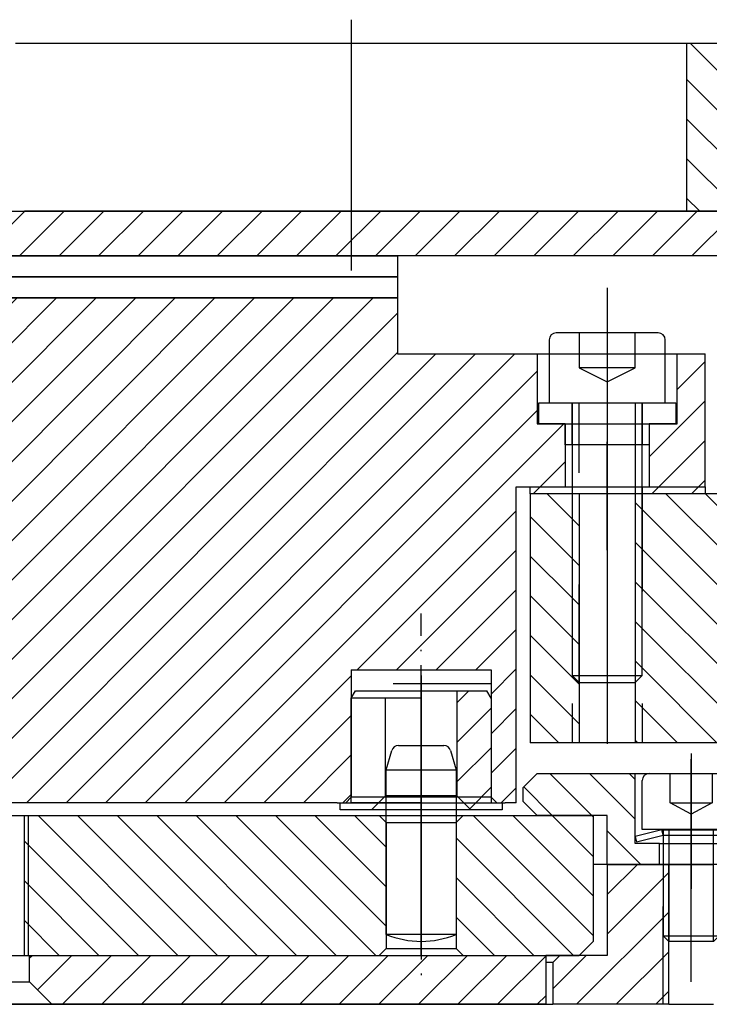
# Model space of a CAD drawing. Extents: x -1763 to 4575, y -3429 to 1051.
# Tile 10 of 80: x 83 to 132, y -2510 to -2440. Entities that reach past the tile are written whole.
import ezdxf

# ---------------------------------------------------------------- set-up
doc = ezdxf.new("R2010")
doc.units = 0
doc.linetypes.add('DASHED', pattern=[15, 7, -8])
doc.linetypes.add('DOT_CENTER', pattern=[14, 12, -1, 0, -1])
doc.layers.add('1', color=7, linetype='CONTINUOUS')
pattern_1 = [(45, (0, 0), (-1.414213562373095, 1.4142135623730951), [])]
pattern_2 = [(135, (0, 0), (-1.4142135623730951, -1.414213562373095), [])]

# ---------------------------------------------------------------- blocks, each defined once
blk = doc.blocks.new('SCREW_M4__138', base_point=(134.5000000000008, -2510.451241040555))
at = {"layer": '1', "color": 1, "linetype": 'DOT_CENTER'}
for p, q in [((131.0000000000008, -2495.250561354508), (131.0000000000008, -2492.939429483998)), ((131.0000000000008, -2506.451241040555), (131.0000000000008, -2495.250561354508))]:
    blk.add_line(p, q, dxfattribs=at)
at = {"layer": '1', "color": 7, "linetype": 'CONTINUOUS'}
for p, q in [((128.0000000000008, -2493.951241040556), (129.5000000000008, -2493.951241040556)), ((129.5000000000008, -2493.951241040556), (132.5000000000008, -2493.951241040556)), ((132.5000000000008, -2493.951241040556), (134.0000000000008, -2493.951241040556)), ((127.5000000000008, -2497.951241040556), (127.5000000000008, -2494.451241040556)), ((134.5000000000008, -2494.451241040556), (134.5000000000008, -2497.951241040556)), ((129.0000000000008, -2497.951241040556), (127.5000000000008, -2497.951241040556)), ((129.4000000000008, -2497.951241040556), (129.0000000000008, -2497.951241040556)), ((129.0000000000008, -2497.951241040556), (129.0000000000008, -2500.451241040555)), ((132.6000000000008, -2497.951241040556), (129.4000000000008, -2497.951241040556)), ((133.0000000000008, -2497.951241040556), (132.6000000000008, -2497.951241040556)), ((134.5000000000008, -2497.951241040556), (133.0000000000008, -2497.951241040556)), ((133.0000000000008, -2500.451241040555), (133.0000000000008, -2497.951241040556)), ((129.0000000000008, -2500.451241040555), (129.0000000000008, -2505.551241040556)), ((133.0000000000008, -2505.551241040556), (133.0000000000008, -2500.451241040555)), ((129.0000000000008, -2505.551241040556), (133.0000000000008, -2505.551241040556)), ((129.4000000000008, -2505.951241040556), (129.0000000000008, -2505.551241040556)), ((133.0000000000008, -2505.551241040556), (132.6000000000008, -2505.951241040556)), ((132.6000000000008, -2505.951241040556), (129.4000000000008, -2505.951241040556))]:
    blk.add_line(p, q, dxfattribs=at)
at = {"layer": '1', "color": 1, "linetype": 'DASHED'}
for p, q in [((129.5000000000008, -2496.051241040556), (129.5000000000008, -2493.951241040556)), ((132.5000000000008, -2493.951241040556), (132.5000000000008, -2496.051241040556)), ((129.5000000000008, -2496.051241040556), (132.5000000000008, -2496.051241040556)), ((131.0000000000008, -2496.851241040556), (129.5000000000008, -2496.051241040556)), ((132.5000000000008, -2496.051241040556), (131.0000000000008, -2496.851241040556)), ((129.4000000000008, -2497.951241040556), (129.4000000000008, -2500.451241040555)), ((132.6000000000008, -2500.451241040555), (132.6000000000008, -2497.951241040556)), ((129.4000000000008, -2500.451241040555), (129.4000000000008, -2505.951241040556)), ((132.6000000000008, -2505.951241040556), (132.6000000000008, -2500.451241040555))]:
    blk.add_line(p, q, dxfattribs=at)
at = {"layer": '1', "color": 7, "linetype": 'CONTINUOUS'}
for centre, start, end in [((128.0000000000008, -2494.451241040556), 90, 180), ((134.0000000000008, -2494.451241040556), 0, 90)]:
    blk.add_arc(centre, 0.5, start, end, dxfattribs=at)
blk = doc.blocks.new('SPRING_WASHER__139', base_point=(135.0000000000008, -2499.548306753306))
at = {"layer": '1', "linetype": 'CONTINUOUS'}
h = blk.add_hatch(dxfattribs=at)
h.set_pattern_fill('USER', color=3, scale=2, angle=45, pattern_type=0)
h.set_pattern_definition(pattern_1)
h.paths.add_polyline_path([(127.0000000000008, -2498.451241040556), (127.0970142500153, -2498.839298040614), (129.0000000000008, -2498.363551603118), (128.9029857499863, -2497.975494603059)])
h = blk.add_hatch(dxfattribs=at)
h.set_pattern_fill('USER', color=3, scale=2, angle=45, pattern_type=0)
h.set_pattern_definition(pattern_1)
h.paths.add_polyline_path([(133.0970142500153, -2497.975494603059), (133.0000000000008, -2498.363551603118), (134.9029857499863, -2498.839298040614), (135.0000000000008, -2498.451241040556)])
at = {"layer": '1', "color": 3, "linetype": 'DOT_CENTER'}
blk.add_line((131.0000000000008, -2499.548306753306), (131.0000000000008, -2497.137531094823), dxfattribs=at)
at = {"layer": '1', "color": 3, "linetype": 'CONTINUOUS'}
for p, q in [((128.9029857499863, -2497.975494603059), (127.0000000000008, -2498.451241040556)), ((127.0000000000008, -2498.451241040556), (127.0970142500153, -2498.839298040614)), ((127.0970142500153, -2498.839298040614), (129.0000000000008, -2498.363551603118)), ((128.9029857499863, -2497.975494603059), (131.0000000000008, -2497.975494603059)), ((129.0000000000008, -2498.363551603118), (128.9029857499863, -2497.975494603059)), ((129.0000000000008, -2498.363551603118), (131.0000000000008, -2498.363551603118)), ((131.0000000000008, -2497.975494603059), (133.0970142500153, -2497.975494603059)), ((131.0000000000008, -2498.363551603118), (133.0000000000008, -2498.363551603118)), ((133.0970142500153, -2497.975494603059), (133.0000000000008, -2498.363551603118)), ((133.0000000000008, -2498.363551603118), (134.9029857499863, -2498.839298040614)), ((135.0000000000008, -2498.451241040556), (133.0970142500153, -2497.975494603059)), ((134.9029857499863, -2498.839298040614), (135.0000000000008, -2498.451241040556))]:
    blk.add_line(p, q, dxfattribs=at)
blk = doc.blocks.new('CLAMP_PC__140', base_point=(137.0000000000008, -2502.204585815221))
at = {"layer": '1', "linetype": 'CONTINUOUS'}
h = blk.add_hatch(dxfattribs=at)
h.set_pattern_fill('USER', color=1, scale=2, angle=135, pattern_type=0)
h.set_pattern_definition(pattern_2)
h.paths.add_polyline_path([(120.000000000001, -2493.951241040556), (119.0000000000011, -2494.951241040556), (119.0000000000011, -2495.951241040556), (120.0000000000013, -2496.951241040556), (125.0000000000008, -2496.951241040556), (125.0000000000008, -2500.451241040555), (128.7500000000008, -2500.451241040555), (128.7500000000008, -2498.951241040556), (127.0000000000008, -2498.951241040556), (127.0000000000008, -2493.951241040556)])
h = blk.add_hatch(dxfattribs=at)
h.set_pattern_fill('USER', color=1, scale=2, angle=135, pattern_type=0)
h.set_pattern_definition(pattern_2)
h.paths.add_polyline_path([(135.0000000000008, -2493.951241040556), (135.0000000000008, -2498.951241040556), (133.2500000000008, -2498.951241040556), (133.2500000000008, -2500.451241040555), (137.0000000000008, -2500.451241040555), (137.0000000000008, -2493.951241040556)])
at = {"layer": '1', "color": 1, "linetype": 'DOT_CENTER'}
blk.add_line((131.0000000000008, -2492.534545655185), (131.0000000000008, -2502.204585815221), dxfattribs=at)
at = {"layer": '1', "color": 1, "linetype": 'CONTINUOUS'}
for p, q in [((120.000000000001, -2493.951241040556), (119.0000000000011, -2494.951241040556)), ((120.000000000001, -2493.951241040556), (127.0000000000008, -2493.951241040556)), ((127.0000000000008, -2493.951241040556), (135.0000000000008, -2493.951241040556)), ((127.0000000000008, -2498.951241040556), (127.0000000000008, -2493.951241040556)), ((135.0000000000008, -2498.951241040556), (135.0000000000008, -2493.951241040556)), ((135.0000000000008, -2493.951241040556), (137.0000000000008, -2493.951241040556)), ((137.0000000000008, -2493.951241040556), (137.0000000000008, -2500.451241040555)), ((119.0000000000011, -2495.951241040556), (119.0000000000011, -2494.951241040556)), ((119.0000000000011, -2495.951241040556), (120.0000000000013, -2496.951241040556)), ((125.0000000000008, -2496.951241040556), (120.0000000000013, -2496.951241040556)), ((125.0000000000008, -2500.451241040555), (125.0000000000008, -2496.951241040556)), ((128.7500000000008, -2498.951241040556), (127.0000000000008, -2498.951241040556)), ((128.7500000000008, -2498.951241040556), (133.2500000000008, -2498.951241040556)), ((128.7500000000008, -2500.451241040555), (128.7500000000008, -2498.951241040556)), ((135.0000000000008, -2498.951241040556), (133.2500000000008, -2498.951241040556)), ((133.2500000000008, -2498.951241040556), (133.2500000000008, -2500.451241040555)), ((128.7500000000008, -2500.451241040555), (125.0000000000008, -2500.451241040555)), ((133.2500000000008, -2500.451241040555), (128.7500000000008, -2500.451241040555)), ((137.0000000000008, -2500.451241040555), (133.2500000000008, -2500.451241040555))]:
    blk.add_line(p, q, dxfattribs=at)
at = {"layer": '1'}
for name, p in [('SCREW_M4__138', (134.5000000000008, -2510.451241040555)), ('SPRING_WASHER__139', (135.0000000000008, -2499.548306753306))]:
    blk.add_blockref(name, p, dxfattribs=at)
blk = doc.blocks.new('PCC_S__144', base_point=(-152, -2511.751241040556))
at = {"layer": '1', "linetype": 'CONTINUOUS'}
h = blk.add_hatch(dxfattribs=at)
h.set_pattern_fill('USER', color=3, scale=2, angle=45, pattern_type=0)
h.set_pattern_definition(pattern_1)
h.paths.add_polyline_path([(129.4000000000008, -2500.451241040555), (129.4000000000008, -2510.451241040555), (121.1000000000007, -2510.451241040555), (121.1000000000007, -2507.451241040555), (121.6000000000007, -2506.951241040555), (125.0000000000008, -2506.951241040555), (125.0000000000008, -2500.451241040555)])
at = {"layer": '1', "color": 3, "linetype": 'DOT_CENTER'}
blk.add_line((131.0000000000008, -2508.835890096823), (131.0000000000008, -2495.250561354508), dxfattribs=at)
at = {"layer": '1', "color": 3, "linetype": 'CONTINUOUS'}
for p, q in [((125.0000000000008, -2500.451241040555), (124.0000000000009, -2500.451241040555)), ((125.0000000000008, -2500.451241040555), (129.4000000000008, -2500.451241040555)), ((125.0000000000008, -2500.451241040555), (125.0000000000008, -2506.951241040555)), ((129.4000000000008, -2500.451241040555), (132.6000000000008, -2500.451241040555)), ((129.4000000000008, -2510.451241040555), (129.4000000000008, -2500.451241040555)), ((121.6000000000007, -2506.951241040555), (120.6000000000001, -2506.951241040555)), ((121.1000000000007, -2507.451241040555), (121.6000000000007, -2506.951241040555)), ((125.0000000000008, -2506.951241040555), (121.6000000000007, -2506.951241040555)), ((121.1000000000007, -2507.451241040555), (120.6000000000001, -2507.451241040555)), ((121.1000000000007, -2507.451241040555), (121.1000000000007, -2510.451241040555)), ((-121.1000000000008, -2510.451241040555), (121.1000000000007, -2510.451241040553)), ((129.4000000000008, -2510.451241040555), (121.1000000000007, -2510.451241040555)), ((129.4000000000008, -2510.451241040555), (132.6000000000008, -2510.451241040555))]:
    blk.add_line(p, q, dxfattribs=at)
at = {"layer": '1', "color": 3, "linetype": 'DASHED'}
blk.add_line((129.0000000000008, -2510.451241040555), (129.0000000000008, -2500.451241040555), dxfattribs=at)
at = {"layer": '1'}
blk.add_blockref('CLAMP_PC__140', (137.0000000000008, -2502.204585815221), dxfattribs=at)
blk = doc.blocks.new('INSERT_RING_TSK__146', base_point=(-152, -2518.751241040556))
at = {"layer": '1', "linetype": 'CONTINUOUS'}
h = blk.add_hatch(dxfattribs=at)
h.set_pattern_fill('USER', scale=2, angle=135, pattern_type=0)
h.set_pattern_definition(pattern_2)
h.paths.add_polyline_path([(210, -2469.751241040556), (210, -2480.851241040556), (195, -2480.851241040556), (195, -2499.751241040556), (153, -2499.751241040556), (147, -2499.751241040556), (147, -2495.751241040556), (153, -2495.751241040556), (153, -2492.751241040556), (139.5, -2492.751241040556), (139.5, -2491.751241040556), (127.5000000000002, -2491.751241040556), (127.5000000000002, -2473.951241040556), (133, -2473.951241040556), (133, -2469.751241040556)])
h = blk.add_hatch(dxfattribs=at)
h.set_pattern_fill('USER', scale=2, angle=135, pattern_type=0)
h.set_pattern_definition(pattern_2)
h.paths.add_polyline_path([(122.5000000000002, -2473.951241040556), (119.5000000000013, -2473.951241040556), (119.5000000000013, -2491.751241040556), (122.5000000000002, -2491.751241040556)])
h = blk.add_hatch(dxfattribs=at)
h.set_pattern_fill('USER', scale=2, angle=135, pattern_type=0)
h.set_pattern_definition(pattern_2)
h.paths.add_polyline_path([(123.0000000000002, -2473.951241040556), (122.5000000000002, -2473.951241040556), (122.5000000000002, -2491.751241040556), (123.0000000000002, -2491.751241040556)])
h = blk.add_hatch(dxfattribs=at)
h.set_pattern_fill('USER', scale=2, angle=135, pattern_type=0)
h.set_pattern_definition(pattern_2)
h.paths.add_polyline_path([(127.5000000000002, -2473.951241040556), (127.0000000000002, -2473.951241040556), (127.0000000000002, -2491.751241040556), (127.5000000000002, -2491.751241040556)])
at = {"layer": '1', "color": 7, "linetype": 'DOT_CENTER'}
blk.add_line((125.0000000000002, -2473.233238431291), (125.0000000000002, -2491.838055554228), dxfattribs=at)
at = {"layer": '1', "color": 7, "linetype": 'CONTINUOUS'}
for p, q in [((122.5000000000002, -2473.951241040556), (119.5000000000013, -2473.951241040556)), ((119.5000000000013, -2473.951241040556), (119.5000000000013, -2491.751241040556)), ((123.0000000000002, -2473.951241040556), (122.5000000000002, -2473.951241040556)), ((123.0000000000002, -2473.951241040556), (123.0000000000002, -2491.751241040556)), ((127.0000000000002, -2473.951241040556), (123.0000000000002, -2473.951241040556)), ((127.5000000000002, -2473.951241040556), (127.0000000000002, -2473.951241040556)), ((127.0000000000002, -2473.951241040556), (127.0000000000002, -2491.751241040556)), ((133, -2473.951241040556), (127.5000000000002, -2473.951241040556)), ((122.5000000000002, -2491.751241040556), (119.5000000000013, -2491.751241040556)), ((123.0000000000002, -2491.751241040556), (122.5000000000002, -2491.751241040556)), ((127.0000000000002, -2491.751241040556), (123.0000000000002, -2491.751241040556)), ((127.5000000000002, -2491.751241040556), (127.0000000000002, -2491.751241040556)), ((139.5, -2491.751241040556), (127.5000000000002, -2491.751241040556))]:
    blk.add_line(p, q, dxfattribs=at)
at = {"layer": '1', "color": 7, "linetype": 'DASHED'}
for p, q in [((122.5000000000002, -2473.951241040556), (122.5000000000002, -2491.751241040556)), ((127.5000000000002, -2473.951241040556), (127.5000000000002, -2491.751241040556))]:
    blk.add_line(p, q, dxfattribs=at)
blk = doc.blocks.new('TSK_APM90__175', base_point=(-260, -2520.158101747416))
at = {"layer": '1'}
for name, p in [('INSERT_RING_TSK__146', (-152, -2518.751241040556)), ('PCC_S__144', (-152, -2511.751241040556))]:
    blk.add_blockref(name, p, dxfattribs=at)
blk = doc.blocks.new('DUTBD__178', base_point=(59.04429750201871, -3293.921955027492))
at = {"layer": '1', "linetype": 'CONTINUOUS'}
h = blk.add_hatch(dxfattribs=at)
h.set_pattern_fill('USER', color=3, scale=2, angle=45, pattern_type=0)
h.set_pattern_definition(pattern_1)
h.paths.add_polyline_path([(144.78, -2453.751241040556), (144.78, -2456.951241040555), (75.02500000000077, -2456.951241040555), (75.00000000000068, -2453.751241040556)])
at = {"layer": '1', "color": 3, "linetype": 'CONTINUOUS'}
for p, q in [((75.00000000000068, -2453.751241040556), (144.78, -2453.751241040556)), ((144.78, -2456.951241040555), (75.02500000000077, -2456.951241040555))]:
    blk.add_line(p, q, dxfattribs=at)
blk = doc.blocks.new('SV_DUT_BO_STIFFENER__179', base_point=(203.8242975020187, -3290.721955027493))
at = {"layer": '1', "linetype": 'CONTINUOUS'}
h = blk.add_hatch(dxfattribs=at)
h.set_pattern_fill('USER', color=1, scale=2, angle=135, pattern_type=0)
h.set_pattern_definition(pattern_2)
h.paths.add_polyline_path([(130.6799999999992, -2441.751241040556), (135.3, -2441.751241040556), (135.3, -2453.751241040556), (130.6799999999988, -2453.751241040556)])
at = {"layer": '1', "color": 1, "linetype": 'DOT_CENTER'}
for p, q in [((106.6799999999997, -2440.067661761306), (106.6799999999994, -2441.751241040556)), ((106.6799999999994, -2441.751241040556), (106.6799999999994, -2453.751241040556)), ((106.6799999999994, -2453.751241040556), (106.6800000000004, -2457.98914633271))]:
    blk.add_line(p, q, dxfattribs=at)
at = {"layer": '1', "color": 1, "linetype": 'CONTINUOUS'}
for p, q in [((82.67999999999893, -2441.751241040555), (106.6799999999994, -2441.751241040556)), ((106.6799999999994, -2441.751241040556), (130.6799999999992, -2441.751241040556)), ((130.6799999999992, -2441.751241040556), (135.3, -2441.751241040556)), ((130.6799999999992, -2441.751241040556), (130.6799999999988, -2453.751241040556)), ((82.67999999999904, -2453.751241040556), (83.32999999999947, -2453.751241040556)), ((106.6799999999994, -2453.751241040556), (83.32999999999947, -2453.751241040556)), ((130.6799999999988, -2453.751241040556), (106.6799999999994, -2453.751241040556)), ((135.3, -2453.751241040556), (130.6799999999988, -2453.751241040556))]:
    blk.add_line(p, q, dxfattribs=at)
at = {"layer": '1'}
blk.add_blockref('DUTBD__178', (59.04429750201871, -3293.921955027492), dxfattribs=at)
blk = doc.blocks.new('ISOLATOR_SCR__180', base_point=(315.5242975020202, -3331.021955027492))
at = {"layer": '1', "linetype": 'CONTINUOUS'}
h = blk.add_hatch(dxfattribs=at)
h.set_pattern_fill('USER', color=1, scale=2, angle=45, pattern_type=0)
h.set_pattern_definition([(45, (80.35776740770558, 438.5699402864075), (-1.414213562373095, 1.4142135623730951), [])])
h.paths.add_polyline_path([(116.7000000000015, -2488.570856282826), (116.7000000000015, -2496.051241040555), (117.5000000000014, -2496.051241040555), (117.5000000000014, -2496.551241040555), (115.2500000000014, -2496.551241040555), (114.2500000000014, -2495.551241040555), (114.2500000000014, -2488.051241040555), (116.4000000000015, -2488.051241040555)])
at = {"layer": '1', "color": 1, "linetype": 'DOT_CENTER'}
for p, q in [((111.7000000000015, -2486.94774962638), (111.7000000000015, -2488.551241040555)), ((111.7000000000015, -2488.051241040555), (111.7000000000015, -2488.570856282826)), ((111.7000000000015, -2488.570856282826), (111.7000000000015, -2495.551241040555)), ((111.7000000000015, -2495.551241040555), (111.7000000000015, -2496.551241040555)), ((111.7000000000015, -2497.051241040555), (111.7000000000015, -2500.015701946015))]:
    blk.add_line(p, q, dxfattribs=at)
at = {"layer": '1', "color": 1, "linetype": 'CONTINUOUS'}
for p, q in [((106.7000000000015, -2488.570856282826), (107.0000000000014, -2488.051241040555)), ((107.0000000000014, -2488.051241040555), (109.1500000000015, -2488.051241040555)), ((109.1500000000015, -2488.051241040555), (111.7000000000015, -2488.051241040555)), ((111.7000000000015, -2488.570856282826), (111.7000000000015, -2488.051241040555)), ((111.7000000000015, -2488.051241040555), (114.2500000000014, -2488.051241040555)), ((114.2500000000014, -2488.051241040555), (114.2500000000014, -2495.551241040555)), ((114.2500000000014, -2488.051241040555), (116.4000000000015, -2488.051241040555)), ((116.7000000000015, -2488.570856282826), (116.4000000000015, -2488.051241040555)), ((111.7000000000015, -2488.570856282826), (106.7000000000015, -2488.570856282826)), ((106.7000000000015, -2496.051241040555), (106.7000000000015, -2488.570856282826)), ((111.7000000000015, -2495.551241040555), (111.7000000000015, -2488.570856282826)), ((116.7000000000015, -2488.570856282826), (116.7000000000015, -2496.051241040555)), ((114.2500000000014, -2495.551241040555), (111.7000000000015, -2495.551241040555)), ((111.7000000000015, -2496.551241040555), (111.7000000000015, -2495.551241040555)), ((115.2500000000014, -2496.551241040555), (114.2500000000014, -2495.551241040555)), ((105.9000000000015, -2496.551241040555), (105.9000000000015, -2496.051241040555)), ((105.9000000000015, -2496.051241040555), (106.7000000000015, -2496.051241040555)), ((111.7000000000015, -2496.051241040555), (106.7000000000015, -2496.051241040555)), ((116.7000000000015, -2496.051241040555), (117.5000000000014, -2496.051241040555)), ((117.5000000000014, -2496.051241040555), (117.5000000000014, -2496.551241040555)), ((108.1500000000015, -2496.551241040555), (105.9000000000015, -2496.551241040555)), ((111.7000000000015, -2496.551241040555), (108.1500000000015, -2496.551241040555)), ((115.2500000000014, -2496.551241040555), (111.7000000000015, -2496.551241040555)), ((117.5000000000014, -2496.551241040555), (115.2500000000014, -2496.551241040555))]:
    blk.add_line(p, q, dxfattribs=at)
at = {"layer": '1', "color": 1, "linetype": 'DASHED'}
for p, q in [((109.1500000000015, -2495.551241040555), (109.1500000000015, -2488.051241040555)), ((109.1500000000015, -2495.551241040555), (108.1500000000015, -2496.551241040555)), ((111.7000000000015, -2495.551241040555), (109.1500000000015, -2495.551241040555))]:
    blk.add_line(p, q, dxfattribs=at)
blk = doc.blocks.new('ISO_PLATE_POGOTOWER__184', base_point=(-137, -2481.018994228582))
at = {"layer": '1', "linetype": 'CONTINUOUS'}
h = blk.add_hatch(dxfattribs=at)
h.set_pattern_fill('USER', color=3, scale=2, angle=45, pattern_type=0)
h.set_pattern_definition(pattern_1)
h.paths.add_polyline_path([(119.5000000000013, -2473.451241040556), (122.5000000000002, -2473.451241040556), (122.5000000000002, -2473.951241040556), (119.5000000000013, -2473.951241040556)])
h = blk.add_hatch(dxfattribs=at)
h.set_pattern_fill('USER', color=3, scale=2, angle=45, pattern_type=0)
h.set_pattern_definition(pattern_1)
h.paths.add_polyline_path([(127.5000000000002, -2473.451241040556), (132, -2473.451241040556), (132, -2473.951241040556), (127.5000000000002, -2473.951241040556)])
at = {"layer": '1', "color": 3, "linetype": 'DOT_CENTER'}
blk.add_line((125.0000000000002, -2477.980839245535), (125.0000000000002, -2470.233238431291), dxfattribs=at)
at = {"layer": '1', "color": 3, "linetype": 'CONTINUOUS'}
for p, q in [((119.5000000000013, -2473.451241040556), (122.5000000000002, -2473.451241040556)), ((119.5000000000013, -2473.951241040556), (119.5000000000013, -2473.451241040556)), ((122.5000000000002, -2473.951241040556), (119.5000000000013, -2473.951241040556)), ((122.5000000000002, -2473.451241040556), (127.5000000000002, -2473.451241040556)), ((122.5000000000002, -2473.451241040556), (122.5000000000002, -2473.951241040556)), ((127.5000000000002, -2473.951241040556), (122.5000000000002, -2473.951241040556)), ((127.5000000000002, -2473.451241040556), (127.5000000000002, -2473.951241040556)), ((127.5000000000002, -2473.451241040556), (132, -2473.451241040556)), ((132, -2473.951241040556), (127.5000000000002, -2473.951241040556)), ((132, -2473.451241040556), (132, -2473.951241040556))]:
    blk.add_line(p, q, dxfattribs=at)
blk = doc.blocks.new('SV_ISOLATOR__200', base_point=(79.82429750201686, -3295.421955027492))
at = {"layer": '1', "color": 7, "linetype": 'CONTINUOUS'}
for p, q in [((75.02500000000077, -2456.951241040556), (109.9999999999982, -2456.951241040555)), ((109.9999999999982, -2456.951241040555), (110, -2458.451241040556)), ((110, -2458.451241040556), (75.02500000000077, -2458.451241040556))]:
    blk.add_line(p, q, dxfattribs=at)
blk = doc.blocks.new('ISOLATOR_SCR__201', base_point=(125.1000000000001, -2472.054732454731))
at = {"layer": '1', "color": 6, "linetype": 'DOT_CENTER'}
blk.add_line((125.0000000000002, -2465.486780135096), (125.0000000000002, -2472.054732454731), dxfattribs=at)
at = {"layer": '1', "color": 6, "linetype": 'CONTINUOUS'}
for p, q in [((120.1000000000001, -2468.951241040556), (120.1000000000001, -2467.451241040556)), ((120.1000000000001, -2467.451241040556), (122.5000000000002, -2467.451241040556)), ((122.5000000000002, -2467.451241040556), (127.5000000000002, -2467.451241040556)), ((127.5000000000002, -2467.451241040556), (129.9000000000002, -2467.451241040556)), ((129.9000000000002, -2467.451241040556), (129.9000000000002, -2468.951241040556)), ((122.0000000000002, -2468.951241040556), (120.1000000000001, -2468.951241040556)), ((122.0000000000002, -2468.951241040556), (128.0000000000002, -2468.951241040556)), ((122.0000000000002, -2470.451241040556), (122.0000000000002, -2468.951241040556)), ((128.0000000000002, -2468.951241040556), (128.0000000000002, -2470.451241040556)), ((129.9000000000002, -2468.951241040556), (128.0000000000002, -2468.951241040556)), ((122.5000000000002, -2470.451241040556), (122.0000000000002, -2470.451241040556)), ((127.5000000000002, -2470.451241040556), (122.5000000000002, -2470.451241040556)), ((128.0000000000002, -2470.451241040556), (127.5000000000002, -2470.451241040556))]:
    blk.add_line(p, q, dxfattribs=at)
at = {"layer": '1', "color": 6, "linetype": 'DASHED'}
for p, q in [((122.5000000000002, -2470.451241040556), (122.5000000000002, -2467.451241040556)), ((127.5000000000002, -2467.451241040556), (127.5000000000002, -2470.451241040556))]:
    blk.add_line(p, q, dxfattribs=at)
blk = doc.blocks.new('SCREW_M5X20__202', base_point=(125.8500000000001, -2489.422381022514))
at = {"layer": '1', "color": 42, "linetype": 'DOT_CENTER'}
for p, q in [((125.0000000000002, -2459.228002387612), (125.0000000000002, -2465.951241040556)), ((125.0000000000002, -2465.951241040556), (125.0000000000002, -2489.422381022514))]:
    blk.add_line(p, q, dxfattribs=at)
at = {"layer": '1', "color": 42, "linetype": 'CONTINUOUS'}
for p, q in [((123.0000000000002, -2462.451241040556), (121.3500000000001, -2462.451241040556)), ((127.0000000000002, -2462.451241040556), (123.0000000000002, -2462.451241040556)), ((128.6500000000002, -2462.451241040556), (127.0000000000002, -2462.451241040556)), ((120.8500000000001, -2462.951241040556), (120.8500000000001, -2467.451241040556)), ((129.1500000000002, -2467.451241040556), (129.1500000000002, -2462.951241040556)), ((120.8500000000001, -2467.451241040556), (122.5000000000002, -2467.451241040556)), ((122.5000000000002, -2467.451241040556), (122.5000000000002, -2486.951241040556)), ((122.5000000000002, -2467.451241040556), (123.0000000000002, -2467.451241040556)), ((123.0000000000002, -2467.451241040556), (127.0000000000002, -2467.451241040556)), ((127.0000000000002, -2467.451241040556), (127.5000000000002, -2467.451241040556)), ((127.5000000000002, -2486.951241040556), (127.5000000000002, -2467.451241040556)), ((127.5000000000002, -2467.451241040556), (129.1500000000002, -2467.451241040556)), ((122.5000000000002, -2486.951241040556), (123.0000000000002, -2487.451241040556)), ((122.5000000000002, -2486.951241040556), (127.5000000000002, -2486.951241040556)), ((127.0000000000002, -2487.451241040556), (127.5000000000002, -2486.951241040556)), ((123.0000000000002, -2487.451241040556), (127.0000000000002, -2487.451241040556))]:
    blk.add_line(p, q, dxfattribs=at)
at = {"layer": '1', "color": 42, "linetype": 'DASHED'}
for p, q in [((123.0000000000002, -2462.451241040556), (123.0000000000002, -2464.951241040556)), ((127.0000000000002, -2464.951241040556), (127.0000000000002, -2462.451241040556)), ((123.0000000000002, -2464.951241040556), (125.0000000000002, -2465.951241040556)), ((127.0000000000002, -2464.951241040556), (123.0000000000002, -2464.951241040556)), ((125.0000000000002, -2465.951241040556), (127.0000000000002, -2464.951241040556)), ((123.0000000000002, -2487.451241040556), (123.0000000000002, -2467.451241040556)), ((127.0000000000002, -2467.451241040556), (127.0000000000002, -2487.451241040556))]:
    blk.add_line(p, q, dxfattribs=at)
at = {"layer": '1', "color": 42, "linetype": 'CONTINUOUS'}
for centre, start, end in [((121.3500000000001, -2462.951241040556), 90, 180), ((128.6500000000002, -2462.951241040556), 0, 90)]:
    blk.add_arc(centre, 0.5, start, end, dxfattribs=at)
at = {"layer": '1'}
blk.add_blockref('ISOLATOR_SCR__201', (125.1000000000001, -2472.054732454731), dxfattribs=at)
blk = doc.blocks.new('SV_ISOLATOR__206', base_point=(79.82429750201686, -3296.921955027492))
at = {"layer": '1', "color": 42, "linetype": 'CONTINUOUS'}
for p, q in [((75.02500000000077, -2458.451241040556), (109.9999999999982, -2458.451241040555)), ((109.9999999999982, -2458.451241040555), (110, -2459.951241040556)), ((110, -2459.951241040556), (75.02500000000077, -2459.951241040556))]:
    blk.add_line(p, q, dxfattribs=at)
blk = doc.blocks.new('SV_POGOTOWER__211', base_point=(303.8242975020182, -3337.478711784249))
at = {"layer": '1', "linetype": 'CONTINUOUS'}
h = blk.add_hatch(dxfattribs=at)
h.set_pattern_fill('USER', color=4, scale=2, angle=45, pattern_type=0)
h.set_pattern_definition(pattern_1)
h.paths.add_polyline_path([(110, -2459.951241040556), (75.5, -2459.951241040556), (75, -2460.451241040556), (75, -2469.451241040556), (73.50000000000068, -2469.951241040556), (72.00000000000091, -2469.451241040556), (72.00000000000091, -2460.451241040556), (71.50000000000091, -2459.951241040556), (63.49999999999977, -2459.951241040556), (63.49999999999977, -2472.751241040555), (62.99999999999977, -2472.751241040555), (62.99999999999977, -2475.751241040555), (60.99999999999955, -2476.251241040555), (59.00000000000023, -2475.751241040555), (59.00000000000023, -2472.751241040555), (58.50000000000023, -2472.751241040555), (58.50000000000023, -2459.951241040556), (55.00000000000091, -2459.951241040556), (55.00000000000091, -2496.051241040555), (105.6999999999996, -2496.051241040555), (106.2999999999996, -2496.051241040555), (106.6999999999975, -2495.651241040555), (106.6999999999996, -2486.551241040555), (116.6999999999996, -2486.551241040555), (116.6999999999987, -2495.651241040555), (117.0999999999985, -2496.051241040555), (117.7000000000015, -2496.051241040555), (118.5000000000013, -2496.051241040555), (118.5000000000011, -2473.451241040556), (122.0000000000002, -2473.451241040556), (122.0000000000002, -2468.951241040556), (119.9984375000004, -2468.951241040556), (120.0000000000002, -2463.951241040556), (110, -2463.951241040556)])
h = blk.add_hatch(dxfattribs=at)
h.set_pattern_fill('USER', color=4, scale=2, angle=45, pattern_type=0)
h.set_pattern_definition(pattern_1)
h.paths.add_polyline_path([(130.0015625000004, -2468.951241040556), (130.0000000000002, -2463.951241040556), (132, -2463.951241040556), (132, -2473.451241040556), (128.0000000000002, -2473.451241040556), (128.0000000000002, -2468.951241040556)])
at = {"layer": '1', "color": 4, "linetype": 'CONTINUOUS'}
for p, q in [((75.5, -2459.951241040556), (110, -2459.951241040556)), ((110, -2459.951241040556), (110, -2463.951241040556)), ((110, -2463.951241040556), (120.0000000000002, -2463.951241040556)), ((120.0000000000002, -2463.951241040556), (119.9984375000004, -2468.951241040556)), ((120.0000000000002, -2463.951241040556), (130.0000000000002, -2463.951241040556)), ((130.0015625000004, -2468.951241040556), (130.0000000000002, -2463.951241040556)), ((130.0000000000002, -2463.951241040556), (132, -2463.951241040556)), ((132, -2473.451241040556), (132, -2463.951241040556)), ((119.9984375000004, -2468.951241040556), (122.0000000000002, -2468.951241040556)), ((122.0000000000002, -2468.951241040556), (128.0000000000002, -2468.951241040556)), ((122.0000000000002, -2468.951241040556), (122.0000000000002, -2473.451241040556)), ((128.0000000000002, -2468.951241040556), (130.0015625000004, -2468.951241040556)), ((128.0000000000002, -2468.951241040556), (128.0000000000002, -2473.451241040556)), ((118.5000000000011, -2473.451241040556), (122.0000000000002, -2473.451241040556)), ((118.5000000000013, -2496.051241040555), (118.5000000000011, -2473.451241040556)), ((122.0000000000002, -2473.451241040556), (128.0000000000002, -2473.451241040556)), ((128.0000000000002, -2473.451241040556), (132, -2473.451241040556)), ((106.6999999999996, -2486.551241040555), (106.6999999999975, -2495.651241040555)), ((106.6999999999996, -2486.551241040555), (116.6999999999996, -2486.551241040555)), ((116.6999999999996, -2486.551241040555), (116.6999999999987, -2495.651241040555)), ((106.2999999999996, -2496.051241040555), (106.6999999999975, -2495.651241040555)), ((116.6999999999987, -2495.651241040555), (106.6999999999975, -2495.651241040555)), ((117.0999999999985, -2496.051241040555), (116.6999999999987, -2495.651241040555)), ((105.6999999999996, -2496.051241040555), (55.00000000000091, -2496.051241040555)), ((105.6999999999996, -2496.051241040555), (106.2999999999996, -2496.051241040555)), ((106.2999999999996, -2496.051241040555), (117.0999999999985, -2496.051241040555)), ((117.0999999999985, -2496.051241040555), (117.7000000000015, -2496.051241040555)), ((118.5000000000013, -2496.051241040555), (117.7000000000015, -2496.051241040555))]:
    blk.add_line(p, q, dxfattribs=at)
at = {"layer": '1', "color": 4, "linetype": 'DOT_CENTER'}
for p, q in [((125.0000000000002, -2460.29050545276), (125.0000000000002, -2474.498052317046)), ((111.6999999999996, -2498.207002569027), (111.6999999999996, -2482.511706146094))]:
    blk.add_line(p, q, dxfattribs=at)
at = {"layer": '1', "color": 4, "linetype": 'DASHED'}
blk.add_line((116.6999999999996, -2487.551241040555), (106.6999999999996, -2487.551241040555), dxfattribs=at)
at = {"layer": '1'}
for name, p in [('SV_ISOLATOR__200', (79.82429750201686, -3295.421955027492)), ('SV_ISOLATOR__206', (79.82429750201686, -3296.921955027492)), ('SCREW_M5X20__202', (125.8500000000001, -2489.422381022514)), ('ISO_PLATE_POGOTOWER__184', (-137, -2481.018994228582)), ('ISOLATOR_SCR__180', (315.5242975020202, -3331.021955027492))]:
    blk.add_blockref(name, p, dxfattribs=at)
blk = doc.blocks.new('PIN_PC_STIFF_S__212', base_point=(289.3242975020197, -3319.869044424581))
at = {"layer": '1', "color": 5, "linetype": 'DOT_CENTER'}
blk.add_line((111.7000000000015, -2507.009999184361), (111.7000000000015, -2489.902800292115), dxfattribs=at)
at = {"layer": '1', "color": 5, "linetype": 'CONTINUOUS'}
for p, q in [((110.0760789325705, -2491.951241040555), (113.3239210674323, -2491.951241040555)), ((109.2000000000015, -2493.683291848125), (109.5956944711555, -2492.312565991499)), ((113.8043055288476, -2492.312565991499), (114.2000000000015, -2493.683291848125)), ((109.2000000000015, -2493.683291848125), (114.2000000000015, -2493.683291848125)), ((109.2000000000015, -2505.451241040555), (109.2000000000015, -2493.683291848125)), ((114.2000000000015, -2493.683291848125), (114.2000000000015, -2505.451241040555)), ((114.2000000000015, -2505.451241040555), (109.2000000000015, -2505.451241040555))]:
    blk.add_line(p, q, dxfattribs=at)
for centre, radius, start, end in [((110.0760789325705, -2492.451241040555), 0.5, 90, 163.89788624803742), ((113.3239210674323, -2492.451241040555), 0.49999999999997, 16.10211375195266, 90), ((111.7000000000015, -2499.451241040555), 6.5, -112.61986494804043, -67.38013505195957)]:
    blk.add_arc(centre, radius, start, end, dxfattribs=at)
blk = doc.blocks.new('PC_STIFF_S__213', base_point=(412.141215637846, -3662.945733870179))
at = {"layer": '1', "linetype": 'CONTINUOUS'}
h = blk.add_hatch(dxfattribs=at)
h.set_pattern_fill('USER', color=5, scale=2, angle=135, pattern_type=0)
h.set_pattern_definition(pattern_2)
h.paths.add_polyline_path([(109.2, -2497.451241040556), (108.7000000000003, -2496.951241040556), (83.29999999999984, -2496.951241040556), (83.29999999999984, -2506.951241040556), (108.7000000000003, -2506.951241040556), (109.2, -2506.451241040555)])
h = blk.add_hatch(dxfattribs=at)
h.set_pattern_fill('USER', color=5, scale=2, angle=135, pattern_type=0)
h.set_pattern_definition(pattern_2)
h.paths.add_polyline_path([(124.0000000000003, -2496.951241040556), (124.0000000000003, -2505.951241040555), (123.0000000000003, -2506.951241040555), (114.7000000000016, -2506.951241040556), (114.2000000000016, -2506.451241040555), (114.2000000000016, -2497.451241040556), (114.7000000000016, -2496.951241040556)])
at = {"layer": '1', "color": 5, "linetype": 'DOT_CENTER'}
blk.add_line((111.7000000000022, -2495.258500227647), (111.7000000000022, -2508.713569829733), dxfattribs=at)
at = {"layer": '1', "color": 5, "linetype": 'CONTINUOUS'}
for p, q in [((80.89999999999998, -2496.951241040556), (83.29999999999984, -2496.951241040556)), ((83.29999999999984, -2496.951241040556), (83.29999999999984, -2506.951241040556)), ((83.29999999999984, -2496.951241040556), (108.7000000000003, -2496.951241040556)), ((83.60000000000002, -2496.951241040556), (83.60000000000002, -2506.951241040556)), ((108.7000000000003, -2496.951241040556), (114.7000000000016, -2496.951241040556)), ((108.7000000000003, -2496.951241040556), (109.2, -2497.451241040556)), ((114.2000000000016, -2497.451241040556), (114.7000000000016, -2496.951241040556)), ((114.7000000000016, -2496.951241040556), (124.0000000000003, -2496.951241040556)), ((124.0000000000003, -2496.951241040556), (124.0000000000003, -2505.951241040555)), ((109.2, -2497.451241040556), (114.2000000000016, -2497.451241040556)), ((109.2, -2497.451241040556), (109.2, -2506.451241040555)), ((114.2000000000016, -2497.451241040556), (114.2000000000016, -2506.451241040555)), ((124.0000000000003, -2505.951241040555), (123.0000000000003, -2506.951241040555)), ((80.89999999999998, -2506.951241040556), (83.29999999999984, -2506.951241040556)), ((83.29999999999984, -2506.951241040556), (108.7000000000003, -2506.951241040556)), ((108.7000000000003, -2506.951241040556), (109.2, -2506.451241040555)), ((108.7000000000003, -2506.951241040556), (114.7000000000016, -2506.951241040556)), ((109.2, -2506.451241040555), (114.2000000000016, -2506.451241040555)), ((114.2000000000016, -2506.451241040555), (114.7000000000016, -2506.951241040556)), ((114.7000000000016, -2506.951241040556), (123.0000000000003, -2506.951241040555))]:
    blk.add_line(p, q, dxfattribs=at)
at = {"layer": '1'}
blk.add_blockref('PIN_PC_STIFF_S__212', (289.3242975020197, -3319.869044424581), dxfattribs=at)
blk = doc.blocks.new('SV_PROBECARD__214', base_point=(423.5911794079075, -3362.453899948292))
at = {"layer": '1', "linetype": 'CONTINUOUS'}
h = blk.add_hatch(dxfattribs=at)
h.set_pattern_fill('USER', color=1, scale=2, angle=45, pattern_type=0)
h.set_pattern_definition(pattern_1)
h.paths.add_polyline_path([(120.6000000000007, -2506.951241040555), (83.70000000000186, -2506.951241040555), (83.70000000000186, -2508.851241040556), (85.30000000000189, -2510.451241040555), (120.6000000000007, -2510.451241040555)])
at = {"layer": '1', "color": 1, "linetype": 'CONTINUOUS'}
for p, q in [((80.50000000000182, -2506.951241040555), (83.70000000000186, -2506.951241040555)), ((83.70000000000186, -2506.951241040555), (120.6000000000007, -2506.951241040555)), ((83.70000000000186, -2508.851241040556), (83.70000000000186, -2506.951241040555)), ((120.6000000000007, -2506.951241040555), (120.6000000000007, -2510.451241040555)), ((80.50000000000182, -2508.851241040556), (83.70000000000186, -2508.851241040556)), ((83.70000000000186, -2508.851241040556), (85.30000000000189, -2510.451241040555)), ((85.30000000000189, -2510.451241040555), (78.90000000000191, -2510.451241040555)), ((120.6000000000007, -2510.451241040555), (85.30000000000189, -2510.451241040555))]:
    blk.add_line(p, q, dxfattribs=at)
at = {"layer": '1'}
blk.add_blockref('PC_STIFF_S__213', (412.141215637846, -3662.945733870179), dxfattribs=at)
blk = doc.blocks.new('SIDE_VIEW__215', base_point=(-19.44972342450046, -3345.858052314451))
at = {"layer": '1'}
for name, p in [('SV_DUT_BO_STIFFENER__179', (203.8242975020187, -3290.721955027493)), ('SV_POGOTOWER__211', (303.8242975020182, -3337.478711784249)), ('SV_PROBECARD__214', (423.5911794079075, -3362.453899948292))]:
    blk.add_blockref(name, p, dxfattribs=at)
blk = doc.blocks.new('WPIF_TSK__216', base_point=(37.8242975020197, -3712.742495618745))
at = {"layer": '1'}
for name, p in [('TSK_APM90__175', (-260, -2520.158101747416)), ('SIDE_VIEW__215', (-19.44972342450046, -3345.858052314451))]:
    blk.add_blockref(name, p, dxfattribs=at)
blk = doc.blocks.new('C-E2803-62282-1S11B__217', base_point=(0, -2449.251241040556))
at = {"layer": '1'}
blk.add_blockref('WPIF_TSK__216', (37.8242975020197, -3712.742495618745), dxfattribs=at)

msp = doc.modelspace()

# ---------------------------------------------------------------- block references
at = {"layer": '1'}
msp.add_blockref('C-E2803-62282-1S11B__217', (0, -2449.251241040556), dxfattribs=at)

doc.saveas('drawing.dxf')
